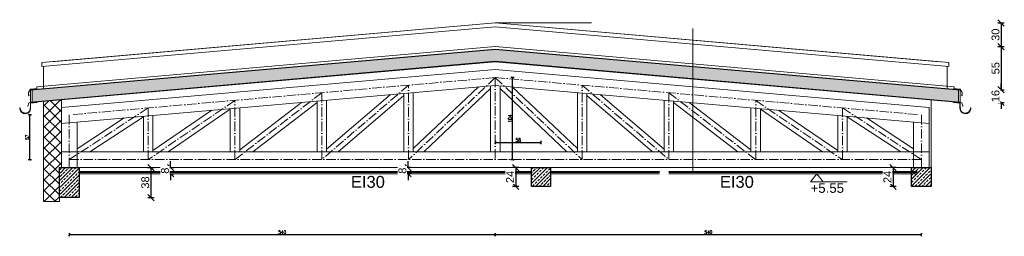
# Model space of a CAD drawing. Header units: millimetres. Extents: x -13852 to 21557, y -10038 to 8820.
# Tile 39 of 42: x 20309 to 21557, y -5542 to -5268. Entities that reach past the tile are written whole.
import ezdxf

# ---------------------------------------------------------------- set-up
doc = ezdxf.new("R2010")
doc.units = ezdxf.units.MM
doc.linetypes.add('ACAD_ISO05W100', pattern=[33, 24, -3, 0, -3, 0, -3])
doc.linetypes.add('ACAD_ISO10W100', pattern=[18, 12, -3, 0, -3])
for name, color, linetype, lineweight in [('A-ciekie', 161, 'Continuous', 9), ('A-konstrukcja-drewno', 134, 'Continuous', 18), ('A-konstrukcja-żelbet', 130, 'Continuous', 30), ('A-kreskowanie', 253, 'Continuous', 0), ('A-opis', 130, 'Continuous', 9), ('A-wymiar', 177, 'Continuous', 0), ('A_opis_warstw', 220, 'Continuous', 5), ('A_p_poż', 7, 'Continuous', 0), ('A_SCIANA_PROJ_KONSTRUKCJA', 3, 'Continuous', 50), ('A_w_widoku', 253, 'Continuous', 13)]:
    doc.layers.add(name, color=color, linetype=linetype, lineweight=lineweight)
doc.layers.add('A-izolacja', color=7, linetype='Continuous', lineweight=9, true_color=0x4775ff)
doc.layers.add('A_CIENKA_WARSTWY', color=7, linetype='Continuous', lineweight=15, true_color=0x3a3a92)
doc.layers.add('DIM', color=243, linetype='Continuous')
doc.styles.get("Standard").update_dxf_attribs({"font": 'arial.ttf'})
doc.styles.add('ZELB-20', font='romans.shx', dxfattribs={"width": 0.79, "height": 4.4})
doc.dimstyles.new('anka 50', dxfattribs={"dimtxt": 10, "dimasz": 8, "dimexe": 4, "dimexo": 0.0625, "dimgap": 2, "dimtad": 1, "dimdec": 0, "dimzin": 0, "dimdsep": 46, "dimtxsty": 'Standard', "dimblk": 'OBLIQUE', "dimcen": 0.09, "dimclrt": 7, "dimadec": 0, "dimazin": 0, "dimtfac": 1, "dimtdec": 0, "dimtix": 1, "dimtofl": 0, "dimtmove": 0, "dimatfit": 3, "dimldrblk": 'OBLIQUE', "dimfxl": 0, "dimtolj": 1, "dimtzin": 0, "dimarcsym": 0})
doc.dimstyles.new('ZELB-20', dxfattribs={"dimscale": 5, "dimtxt": 100, "dimasz": 0.2, "dimexe": 1.25, "dimexo": 0.625, "dimgap": 0.2, "dimtad": 1, "dimdec": 1, "dimrnd": 1, "dimdsep": 46, "dimtxsty": 'ZELB-20', "dimblk": 'T1', "dimcen": 10, "dimse1": 1, "dimse2": 1, "dimclrd": 243, "dimclre": 242, "dimclrt": 52, "dimadec": 0, "dimazin": 0, "dimtfac": 0.3333, "dimtdec": 1, "dimtix": 1, "dimtmove": 2, "dimatfit": 3, "dimldrblk": 'NONE', "dimfxl": 0, "dimtvp": 0.8333, "dimtolj": 1, "dimtzin": 12, "dimarcsym": 0})
pattern_1 = [(45, (-17053.87, 7494.592), (-4.4901281, 4.4901281), []), (45, (-17049.38, 7494.592), (-4.4901281, 4.4901281), [3.175, -1.5875])]

# ---------------------------------------------------------------- blocks, each defined once
blk = doc.blocks.new('_OBLIQUE')
at = {"color": 0, "linetype": 'ByBlock'}
blk.add_line((-0.5, -0.5), (0.5, 0.5), dxfattribs=at)
blk = doc.blocks.new('*D2205')
at = {"layer": 'A-wymiar', "color": 0, "lineweight": -2}
for p, q in [((20941.3, -5454.9), (20933.3, -5454.9)), ((20937.3, -5454.9), (20937.3, -5478.9)), ((20941.3, -5478.9), (20933.3, -5478.9))]:
    blk.add_line(p, q, dxfattribs=at)
at = {"layer": 'Defpoints', "color": 0}
for p in [(20957.4, -5454.9), (20957.4, -5478.9)]:
    blk.add_point(p, dxfattribs=at)
at = {"layer": 'A-wymiar', "color": 0, "linetype": 'ByBlock', "lineweight": -2, "xscale": 8, "yscale": 8, "zscale": 8}
for p, rotation in [((20937.3, -5454.9), 90), ((20937.3, -5478.9), 270)]:
    blk.add_blockref('_OBLIQUE', p, dxfattribs=dict(at, rotation=rotation))
at = {"layer": 'A-wymiar', "color": 7, "insert": (20930.2, -5466.9), "char_height": 10, "attachment_point": 5, "rotation": 90, "bg_fill": 3, "box_fill_scale": 1.1, "bg_fill_color": 256, "bg_fill_true_color": 13158600, "bg_fill_transparency": 0}
blk.add_mtext('\\A1;24', dxfattribs=at)
at = {"layer": 'Defpoints', "color": 0}
blk.add_point((20937.3, -5478.9), dxfattribs=at)
blk = doc.blocks.new('*D2206')
at = {"layer": 'A-wymiar', "color": 0, "lineweight": -2}
for p, q in [((20470.9, -5454.9), (20478.9, -5454.9)), ((20474.9, -5454.9), (20474.9, -5492.9)), ((20470.9, -5492.9), (20478.9, -5492.9))]:
    blk.add_line(p, q, dxfattribs=at)
at = {"layer": 'Defpoints', "color": 0}
for p in [(20383.9, -5454.9), (20383.9, -5492.9), (20474.9, -5492.9)]:
    blk.add_point(p, dxfattribs=at)
at = {"layer": 'A-wymiar', "color": 0, "linetype": 'ByBlock', "lineweight": -2, "xscale": 8, "yscale": 8, "zscale": 8}
for p, rotation in [((20474.9, -5454.9), 90), ((20474.9, -5492.9), 270)]:
    blk.add_blockref('_OBLIQUE', p, dxfattribs=dict(at, rotation=rotation))
at = {"layer": 'A-wymiar', "color": 7, "insert": (20467.8, -5473.9), "char_height": 10, "attachment_point": 5, "rotation": 90, "bg_fill": 3, "box_fill_scale": 1.1, "bg_fill_color": 256, "bg_fill_true_color": 13158600, "bg_fill_transparency": 0}
blk.add_mtext('\\A1;38', dxfattribs=at)
blk = doc.blocks.new('*D2207')
at = {"layer": 'A-wymiar', "color": 0, "lineweight": -2}
for p, q in [((20499.9, -5454.9), (20499.9, -5446.9)), ((20495.9, -5454.9), (20503.9, -5454.9)), ((20495.9, -5462.9), (20503.9, -5462.9)), ((20499.9, -5462.9), (20499.9, -5470.9))]:
    blk.add_line(p, q, dxfattribs=at)
at = {"layer": 'Defpoints', "color": 0}
for p in [(20474.9, -5454.9), (20474.9, -5462.9)]:
    blk.add_point(p, dxfattribs=at)
at = {"layer": 'A-wymiar', "color": 0, "linetype": 'ByBlock', "lineweight": -2, "xscale": 8, "yscale": 8, "zscale": 8}
for p, rotation in [((20499.9, -5454.9), 270), ((20499.9, -5462.9), 90)]:
    blk.add_blockref('_OBLIQUE', p, dxfattribs=dict(at, rotation=rotation))
at = {"layer": 'A-wymiar', "color": 7, "insert": (20492.8, -5458.9), "char_height": 10, "attachment_point": 5, "rotation": 90, "bg_fill": 3, "box_fill_scale": 1.1, "bg_fill_color": 256, "bg_fill_true_color": 13158600, "bg_fill_transparency": 0}
blk.add_mtext('\\A1;8', dxfattribs=at)
at = {"layer": 'Defpoints', "color": 0}
blk.add_point((20499.9, -5454.9), dxfattribs=at)
blk = doc.blocks.new('*D2208')
at = {"layer": 'A-wymiar', "color": 0, "lineweight": -2}
for p, q in [((21548.5, -5271.8), (21556.5, -5271.8)), ((21552.5, -5271.8), (21552.5, -5301.9)), ((21548.5, -5301.9), (21556.5, -5301.9))]:
    blk.add_line(p, q, dxfattribs=at)
at = {"layer": 'Defpoints', "color": 0}
for p in [(20911.2, -5271.8), (20911.4, -5301.9), (21552.5, -5301.9)]:
    blk.add_point(p, dxfattribs=at)
at = {"layer": 'A-wymiar', "color": 0, "linetype": 'ByBlock', "lineweight": -2, "xscale": 8, "yscale": 8, "zscale": 8}
for p, rotation in [((21552.5, -5271.8), 90), ((21552.5, -5301.9), 270)]:
    blk.add_blockref('_OBLIQUE', p, dxfattribs=dict(at, rotation=rotation))
at = {"layer": 'A-wymiar', "color": 7, "insert": (21545.4, -5286.8), "char_height": 10, "attachment_point": 5, "rotation": 90, "bg_fill": 3, "box_fill_scale": 1.1, "bg_fill_color": 256, "bg_fill_true_color": 13158600, "bg_fill_transparency": 0}
blk.add_mtext('\\A1;30', dxfattribs=at)
blk = doc.blocks.new('*D2209')
at = {"layer": 'A-wymiar', "color": 0, "lineweight": -2}
for p, q in [((21419.5, -5454.9), (21411.5, -5454.9)), ((21415.5, -5454.9), (21415.5, -5478.9)), ((21419.5, -5478.9), (21411.5, -5478.9))]:
    blk.add_line(p, q, dxfattribs=at)
at = {"layer": 'Defpoints', "color": 0}
for p in [(21438.9, -5454.9), (21438.9, -5478.9)]:
    blk.add_point(p, dxfattribs=at)
at = {"layer": 'A-wymiar', "color": 0, "linetype": 'ByBlock', "lineweight": -2, "xscale": 8, "yscale": 8, "zscale": 8}
for p, rotation in [((21415.5, -5454.9), 90), ((21415.5, -5478.9), 270)]:
    blk.add_blockref('_OBLIQUE', p, dxfattribs=dict(at, rotation=rotation))
at = {"layer": 'A-wymiar', "color": 7, "insert": (21408.4, -5466.9), "char_height": 10, "attachment_point": 5, "rotation": 90, "bg_fill": 3, "box_fill_scale": 1.1, "bg_fill_color": 256, "bg_fill_true_color": 13158600, "bg_fill_transparency": 0}
blk.add_mtext('\\A1;24', dxfattribs=at)
at = {"layer": 'Defpoints', "color": 0}
blk.add_point((21415.5, -5478.9), dxfattribs=at)
blk = doc.blocks.new('*D2210')
at = {"layer": 'A-wymiar', "color": 0, "lineweight": -2}
for p, q in [((20800.8, -5454.9), (20800.8, -5446.9)), ((20804.8, -5454.9), (20796.8, -5454.9)), ((20804.8, -5462.9), (20796.8, -5462.9)), ((20800.8, -5462.9), (20800.8, -5470.9))]:
    blk.add_line(p, q, dxfattribs=at)
at = {"layer": 'Defpoints', "color": 0}
for p in [(20957.4, -5454.9), (20957.4, -5462.9)]:
    blk.add_point(p, dxfattribs=at)
at = {"layer": 'A-wymiar', "color": 0, "linetype": 'ByBlock', "lineweight": -2, "xscale": 8, "yscale": 8, "zscale": 8}
for p, rotation in [((20800.8, -5454.9), 270), ((20800.8, -5462.9), 90)]:
    blk.add_blockref('_OBLIQUE', p, dxfattribs=dict(at, rotation=rotation))
at = {"layer": 'A-wymiar', "color": 7, "insert": (20793.7, -5458.9), "char_height": 10, "attachment_point": 5, "rotation": 90, "bg_fill": 3, "box_fill_scale": 1.1, "bg_fill_color": 256, "bg_fill_true_color": 13158600, "bg_fill_transparency": 0}
blk.add_mtext('\\A1;8', dxfattribs=at)
at = {"layer": 'Defpoints', "color": 0}
blk.add_point((20800.8, -5462.9), dxfattribs=at)
blk = doc.blocks.new('*D2211')
at = {"layer": 'A-wymiar', "color": 0, "lineweight": -2}
for p, q in [((21548.5, -5301.9), (21556.5, -5301.9)), ((21552.5, -5301.9), (21552.5, -5356.4)), ((21548.5, -5356.4), (21556.5, -5356.4))]:
    blk.add_line(p, q, dxfattribs=at)
at = {"layer": 'Defpoints', "color": 0}
for p in [(20911.4, -5301.9), (21500.6, -5356.4), (21552.5, -5356.4)]:
    blk.add_point(p, dxfattribs=at)
at = {"layer": 'A-wymiar', "color": 0, "linetype": 'ByBlock', "lineweight": -2, "xscale": 8, "yscale": 8, "zscale": 8}
for p, rotation in [((21552.5, -5301.9), 90), ((21552.5, -5356.4), 270)]:
    blk.add_blockref('_OBLIQUE', p, dxfattribs=dict(at, rotation=rotation))
at = {"layer": 'A-wymiar', "color": 7, "insert": (21545.4, -5329.2), "char_height": 10, "attachment_point": 5, "rotation": 90, "bg_fill": 3, "box_fill_scale": 1.1, "bg_fill_color": 256, "bg_fill_true_color": 13158600, "bg_fill_transparency": 0}
blk.add_mtext('\\A1;55', dxfattribs=at)
blk = doc.blocks.new('*D2212')
at = {"layer": 'A-wymiar', "color": 0, "lineweight": -2}
for p, q in [((21552.5, -5356.4), (21552.5, -5348.4)), ((21548.5, -5356.4), (21556.5, -5356.4)), ((21548.5, -5372.5), (21556.5, -5372.5)), ((21552.5, -5372.5), (21552.5, -5380.5))]:
    blk.add_line(p, q, dxfattribs=at)
at = {"layer": 'Defpoints', "color": 0}
for p in [(21500.6, -5356.4), (21500.6, -5372.5)]:
    blk.add_point(p, dxfattribs=at)
at = {"layer": 'A-wymiar', "color": 0, "linetype": 'ByBlock', "lineweight": -2, "xscale": 8, "yscale": 8, "zscale": 8}
for p, rotation in [((21552.5, -5356.4), 270), ((21552.5, -5372.5), 90)]:
    blk.add_blockref('_OBLIQUE', p, dxfattribs=dict(at, rotation=rotation))
at = {"layer": 'A-wymiar', "color": 7, "insert": (21545.4, -5364.5), "char_height": 10, "attachment_point": 5, "rotation": 90, "bg_fill": 3, "box_fill_scale": 1.1, "bg_fill_color": 256, "bg_fill_true_color": 13158600, "bg_fill_transparency": 0}
blk.add_mtext('\\A1;16', dxfattribs=at)
at = {"layer": 'Defpoints', "color": 0}
blk.add_point((21552.5, -5372.5), dxfattribs=at)
blk = doc.blocks.new('T1')
at = {"color": 243}
blk.add_line((0, -2), (0, 2), dxfattribs=at)
at = {"color": 243, "const_width": 0.5}
blk.add_lwpolyline([(-1.5, -1.4), (1.5, 1.4)], dxfattribs=at)
blk = doc.blocks.new('*D2213')
at = {"layer": 'Defpoints', "color": 0}
for p in [(20911.4, -5434.9), (20371.4, -5444.9), (20911.4, -5539.9)]:
    blk.add_point(p, dxfattribs=at)
at = {"layer": 'DIM', "color": 243, "lineweight": -2}
blk.add_line((20372.4, -5539.9), (20910.4, -5539.9), dxfattribs=at)
at = {"layer": 'DIM', "color": 243, "linetype": 'ByBlock', "lineweight": -2, "rotation": 180}
blk.add_blockref('T1', (20371.4, -5539.9), dxfattribs=at)
at = {"layer": 'DIM', "color": 243, "linetype": 'ByBlock', "lineweight": -2}
blk.add_blockref('T1', (20911.4, -5539.9), dxfattribs=at)
at = {"layer": 'DIM', "color": 52, "insert": (20641.4, -5536.7), "char_height": 4.4, "attachment_point": 5, "style": 'ZELB-20'}
blk.add_mtext('\\A1;540', dxfattribs=at)
blk = doc.blocks.new('_NONE')
at = {"color": 0, "linetype": 'ByBlock'}
blk.add_circle((0, 0), 0.25, dxfattribs=at)
blk = doc.blocks.new('*D2214')
at = {"layer": 'Defpoints', "color": 0}
for p in [(20911.4, -5434.9), (21451.4, -5444.9), (21451.4, -5539.9)]:
    blk.add_point(p, dxfattribs=at)
at = {"layer": 'DIM', "color": 243, "lineweight": -2}
blk.add_line((20912.4, -5539.9), (21450.4, -5539.9), dxfattribs=at)
at = {"layer": 'DIM', "color": 243, "linetype": 'ByBlock', "lineweight": -2, "rotation": 180}
blk.add_blockref('T1', (20911.4, -5539.9), dxfattribs=at)
at = {"layer": 'DIM', "color": 243, "linetype": 'ByBlock', "lineweight": -2}
blk.add_blockref('T1', (21451.4, -5539.9), dxfattribs=at)
at = {"layer": 'DIM', "color": 52, "insert": (21181.4, -5536.7), "char_height": 4.4, "attachment_point": 5, "style": 'ZELB-20'}
blk.add_mtext('\\A1;540', dxfattribs=at)
blk = doc.blocks.new('*D2215')
at = {"layer": 'Defpoints', "color": 0}
for p in [(20321.5, -5388.2), (20371.4, -5388.2), (20371.4, -5444.9)]:
    blk.add_point(p, dxfattribs=at)
at = {"layer": 'DIM', "color": 243, "lineweight": -2}
blk.add_line((20321.5, -5443.9), (20321.5, -5389.2), dxfattribs=at)
at = {"layer": 'DIM', "color": 243, "linetype": 'ByBlock', "lineweight": -2}
for p, rotation in [((20321.5, -5388.2), 90), ((20321.5, -5444.9), 270)]:
    blk.add_blockref('T1', p, dxfattribs=dict(at, rotation=rotation))
at = {"layer": 'DIM', "color": 52, "insert": (20318.3, -5416.6), "char_height": 4.4, "attachment_point": 5, "rotation": 90, "style": 'ZELB-20'}
blk.add_mtext('\\A1;57', dxfattribs=at)
blk = doc.blocks.new('*D2216')
at = {"layer": 'Defpoints', "color": 0}
for p in [(20911.2, -5341), (20933.2, -5341), (20911.4, -5444.9)]:
    blk.add_point(p, dxfattribs=at)
at = {"layer": 'DIM', "color": 243, "lineweight": -2}
blk.add_line((20933.2, -5443.9), (20933.2, -5342), dxfattribs=at)
at = {"layer": 'DIM', "color": 243, "linetype": 'ByBlock', "lineweight": -2}
for p, rotation in [((20933.2, -5341), 90), ((20933.2, -5444.9), 270)]:
    blk.add_blockref('T1', p, dxfattribs=dict(at, rotation=rotation))
at = {"layer": 'DIM', "color": 52, "insert": (20930, -5393), "char_height": 4.4, "attachment_point": 5, "rotation": 90, "style": 'ZELB-20'}
blk.add_mtext('\\A1;104', dxfattribs=at)
blk = doc.blocks.new('*D2217')
at = {"layer": 'Defpoints', "color": 0}
for p in [(20969.4, -5423.3), (20911.4, -5444.9), (20969.4, -5454.9)]:
    blk.add_point(p, dxfattribs=at)
at = {"layer": 'DIM', "color": 243, "lineweight": -2}
blk.add_line((20912.4, -5423.3), (20968.4, -5423.3), dxfattribs=at)
at = {"layer": 'DIM', "color": 243, "linetype": 'ByBlock', "lineweight": -2, "rotation": 180}
blk.add_blockref('T1', (20911.4, -5423.3), dxfattribs=at)
at = {"layer": 'DIM', "color": 243, "linetype": 'ByBlock', "lineweight": -2}
blk.add_blockref('T1', (20969.4, -5423.3), dxfattribs=at)
at = {"layer": 'DIM', "color": 52, "insert": (20940.4, -5420.1), "char_height": 4.4, "attachment_point": 5, "style": 'ZELB-20'}
blk.add_mtext('\\A1;58', dxfattribs=at)

msp = doc.modelspace()

# ---------------------------------------------------------------- hatches: boundary and pattern name
at = {"layer": 'A-izolacja'}
h = msp.add_hatch(dxfattribs=at)
h.set_pattern_fill('ANSI37', color=256, scale=3, angle=270)
h.set_pattern_definition([(315, (-17053.87, 7447.592), (6.735192, 6.735192), []), (45, (-17053.87, 7447.592), (-6.735192, 6.735192), [])])
h.paths.add_polyline_path([(20361.446, -5379.08), (20361.446, -5369.08), (20338.946, -5371.048), (20338.946, -5497.9), (20358.946, -5497.9), (20358.946, -5492.9), (20358.946, -5454.9), (20361.446, -5454.9)])
at = {"layer": 'A-kreskowanie', "true_color": 0xe06f1f}
h = msp.add_hatch(dxfattribs=at)
h.set_pattern_fill('HONEY', color=32, scale=0.5, angle=360)
h.set_pattern_definition([(0, (-17053.8701, 7447.5919), (2.38125, 1.374815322), [1.5875, -3.175]), (120, (-17053.8701, 7447.5919), (-2.381249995, 1.37481533), [1.5875, -3.175]), (60, (-17053.8701, 7447.5919), (5e-09, 2.749630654), [-3.175, 1.5875])])
h.paths.add_polyline_path([(20324.297, -5356.771), (20324.297, -5371.828), (20911.446, -5320.459), (21498.594, -5371.828), (21498.594, -5356.771), (20911.446, -5305.402)])
at = {"layer": 'A_SCIANA_PROJ_KONSTRUKCJA', "lineweight": 9, "true_color": 0x2ad533}
h = msp.add_hatch(dxfattribs=at)
h.set_pattern_fill('ANSI33', color=102)
h.set_pattern_definition(pattern_1)
h.paths.add_polyline_path([(20383.946, -5454.9), (20359.946, -5454.9), (20359.946, -5492.9), (20383.946, -5492.9)])
h = msp.add_hatch(dxfattribs=at)
h.set_pattern_fill('ANSI33', color=102)
h.set_pattern_definition(pattern_1)
h.paths.add_polyline_path([(20981.446, -5454.9), (20957.446, -5454.9), (20957.446, -5478.9), (20981.446, -5478.9)])
h = msp.add_hatch(dxfattribs=at)
h.set_pattern_fill('ANSI33', color=102)
h.set_pattern_definition(pattern_1)
h.paths.add_polyline_path([(21462.946, -5454.9), (21438.946, -5454.9), (21438.946, -5478.9), (21462.946, -5478.9)])

# ---------------------------------------------------------------- linework, layer by layer
at = {"layer": 'A-ciekie'}
for p, q in [((20322.29, -5355.706), (20319.79, -5360.036)), ((20319.79, -5360.036), (20319.79, -5363.992)), ((20319.79, -5363.992), (20320.09, -5363.992)), ((20320.09, -5363.992), (20320.09, -5362.492)), ((20330.229, -5355.011), (20322.29, -5355.706)), ((20328.781, -5355.437), (20330.281, -5355.307)), ((20330.281, -5355.307), (20330.229, -5355.011)), ((21492.61, -5355.307), (21492.662, -5355.011)), ((21494.11, -5355.437), (21492.61, -5355.307)), ((21492.662, -5355.011), (21500.601, -5355.706)), ((21500.601, -5355.706), (21503.101, -5360.036)), ((21502.801, -5363.992), (21502.801, -5362.492)), ((21503.101, -5363.992), (21502.801, -5363.992)), ((21503.101, -5360.036), (21503.101, -5363.992)), ((20318.941, -5377.479), (20318.753, -5377.411)), ((20319.454, -5376.07), (20318.941, -5377.479)), ((21503.437, -5376.07), (21503.95, -5377.479)), ((21503.95, -5377.479), (21504.138, -5377.411))]:
    msp.add_line(p, q, dxfattribs=at)
at = {"layer": 'A-ciekie', "linetype": 'Continuous'}
for points in [[(20308.889, -5380.497, 0.95967443), (20322.537, -5379.927), (20322.537, -5373.472), (20330.946, -5372.757)], [(20309.128, -5380.478, 0.95967955), (20322.297, -5379.927), (20322.297, -5373.27), (20330.946, -5372.514)], [(21513.763, -5380.478, -0.95967955), (21500.594, -5379.927), (21500.594, -5373.27), (21491.946, -5372.514)], [(21514.002, -5380.497, -0.95967443), (21500.354, -5379.927), (21500.354, -5373.472), (21491.946, -5372.757)], [(20309.39, -5379.766, 1.01017767), (20322.188, -5379.378), (20321.707, -5379.987)], [(21513.501, -5379.766, -1.01017767), (21500.703, -5379.378), (21501.184, -5379.987)]]:
    msp.add_lwpolyline(points, format="xyb", dxfattribs=at)
for points in [[(20318.753, -5377.411), (20320.359, -5372.998), (20330.946, -5372.072)], [(21504.138, -5377.411), (21502.532, -5372.998), (21491.946, -5372.072)], [(20309.12, -5380.478), (20308.881, -5380.498)], [(20322.057, -5379.632), (20321.614, -5380.19), (20321.531, -5380.124), (20322.297, -5379.16)], [(21500.834, -5379.632), (21501.277, -5380.19), (21501.361, -5380.124), (21500.594, -5379.16)], [(21513.771, -5380.478), (21514.01, -5380.498)]]:
    msp.add_lwpolyline(points, dxfattribs=at)
for points in [[(20309.39, -5379.766), (20309.29, -5379.402), (20308.771, -5379.473), (20309.066, -5380.115), (20309.252, -5379.834), (20309.23, -5379.624)], [(21513.501, -5379.766), (21513.601, -5379.402), (21514.12, -5379.473), (21513.825, -5380.115), (21513.639, -5379.834), (21513.661, -5379.624)]]:
    msp.add_spline(points, degree=3, dxfattribs=at)
at = {"layer": 'A-izolacja'}
msp.add_line((21461.446, -5406.835), (21461.446, -5454.9), dxfattribs=at)
at = {"layer": 'A-izolacja', "lineweight": 9}
for points in [[(20330.49, -5355.727), (20330.229, -5352.738), (20911.446, -5301.888), (21492.86, -5352.756)], [(21500.594, -5372.505), (20911.446, -5320.961), (20322.297, -5372.505), (20322.297, -5356.444), (20911.446, -5304.9), (21500.594, -5356.444), (21500.594, -5372.505)], [(20322.297, -5356.946), (20911.446, -5305.402), (21500.594, -5356.946)], [(20322.297, -5372.003), (20911.446, -5320.459), (21500.594, -5372.003)], [(21492.86, -5352.756), (21492.598, -5355.744)]]:
    msp.add_lwpolyline(points, dxfattribs=at)
at = {"layer": 'A-izolacja'}
for points in [[(20338.946, -5371.048), (20338.946, -5497.9)], [(20338.946, -5371.048), (20338.946, -5497.9)], [(20361.446, -5379.08), (20361.446, -5369.08)], [(21463.946, -5454.9), (21463.946, -5369.298)], [(20358.946, -5492.9), (20358.946, -5497.9), (20338.946, -5497.9)]]:
    msp.add_lwpolyline(points, dxfattribs=at)
at = {"layer": 'A-konstrukcja-drewno', "lineweight": 9}
for p, q in [((20905.446, -5434.9), (20905.446, -5351.562)), ((20795.446, -5434.9), (20795.446, -5361.186)), ((21027.446, -5434.9), (21027.446, -5361.186)), ((20685.446, -5434.9), (20685.446, -5370.81)), ((21137.446, -5434.9), (21137.446, -5370.81)), ((20465.446, -5434.9), (20465.446, -5390.057)), ((20575.446, -5434.9), (20575.446, -5380.434)), ((21247.446, -5434.9), (21247.446, -5380.434)), ((21357.446, -5434.9), (21357.446, -5390.057)), ((21441.446, -5397.406), (21441.446, -5454.9))]:
    msp.add_line(p, q, dxfattribs=at)
for points in [[(20348.936, -5320.998), (20911.446, -5271.785), (21473.955, -5320.998)], [(20322.297, -5372.505), (20911.446, -5320.961), (21500.594, -5372.505)], [(21461.446, -5454.9), (21461.446, -5379.08), (20911.446, -5330.961), (20361.446, -5379.08), (20361.446, -5454.9)], [(20361.446, -5399.156), (20911.446, -5351.037), (21461.446, -5399.156)], [(20361.446, -5399.156), (20911.446, -5351.037), (21461.446, -5399.156)], [(20890.103, -5352.905), (20807.446, -5430.979)], [(20917.446, -5434.9), (20917.446, -5351.562)], [(20932.788, -5352.905), (21015.446, -5430.979)], [(20324.297, -5356.771), (20324.297, -5371.828)], [(20778.134, -5362.701), (20697.446, -5431.855)], [(20795.446, -5434.9), (20795.446, -5363.667), (20712.333, -5434.9)], [(20807.446, -5434.9), (20807.446, -5360.136)], [(20807.446, -5434.9), (20807.446, -5360.136)], [(20905.446, -5354.92), (20820.77, -5434.9)], [(20917.446, -5354.92), (21002.121, -5434.9)], [(21015.446, -5434.9), (21015.446, -5360.136)], [(21015.446, -5434.9), (21015.446, -5360.136)], [(21027.446, -5434.9), (21027.446, -5363.667), (21110.558, -5434.9)], [(21044.758, -5362.701), (21125.446, -5431.855)], [(21498.594, -5356.771), (21498.594, -5371.828)], [(20665.629, -5372.544), (20587.446, -5432.711)], [(20685.446, -5434.9), (20685.446, -5372.435), (20604.278, -5434.9)], [(20697.446, -5434.9), (20697.446, -5369.76)], [(20697.446, -5434.9), (20697.446, -5369.76)], [(21125.446, -5434.9), (21125.446, -5369.76)], [(21125.446, -5434.9), (21125.446, -5369.76)], [(21137.446, -5434.9), (21137.446, -5372.435), (21218.613, -5434.9)], [(21157.262, -5372.544), (21235.446, -5432.711)], [(20465.446, -5434.9), (20465.446, -5390.588), (20397.696, -5434.9)], [(20552.348, -5382.454), (20477.446, -5433.544)], [(20477.446, -5434.9), (20477.446, -5389.007)], [(20575.446, -5434.9), (20575.446, -5381.226), (20496.754, -5434.9)], [(20587.446, -5434.9), (20587.446, -5379.384)], [(20587.446, -5434.9), (20587.446, -5379.384)], [(21235.446, -5434.9), (21235.446, -5379.384)], [(21235.446, -5434.9), (21235.446, -5379.384)], [(21247.446, -5434.9), (21247.446, -5381.226), (21326.137, -5434.9)], [(21270.543, -5382.454), (21345.446, -5433.544)], [(21345.446, -5434.9), (21345.446, -5389.007)], [(21357.446, -5434.9), (21357.446, -5390.588), (21425.195, -5434.9)], [(20441.074, -5392.19), (20381.446, -5431.19)], [(20381.446, -5398.15), (20381.446, -5454.9)], [(21381.817, -5392.19), (21441.446, -5431.19)], [(20361.446, -5434.9), (21461.446, -5434.9)], [(20361.446, -5434.9), (21461.446, -5434.9)], [(20361.446, -5454.9), (21461.446, -5454.9)], [(20361.446, -5454.9), (21461.446, -5454.9)]]:
    msp.add_lwpolyline(points, dxfattribs=at)
at = {"layer": 'A-konstrukcja-żelbet', "lineweight": 30}
for points in [[(20383.946, -5492.9), (20358.946, -5492.9), (20358.946, -5454.9), (20383.946, -5454.9)], [(20981.446, -5478.9), (20957.446, -5478.9), (20957.446, -5454.9), (20981.446, -5454.9)], [(21463.946, -5478.9), (21438.946, -5478.9), (21438.946, -5454.9), (21463.946, -5454.9)]]:
    msp.add_lwpolyline(points, close=True, dxfattribs=at)
at = {"layer": 'A-opis', "linetype": 'ACAD_ISO10W100', "lineweight": 9}
for p, q in [((20911.446, -5340.999), (21451.446, -5388.243)), ((21451.446, -5388.243), (21451.446, -5454.9))]:
    msp.add_line(p, q, dxfattribs=at)
for points in [[(20911.446, -5340.999), (20371.446, -5388.243), (20371.446, -5454.9)], [(20801.446, -5444.9), (20801.446, -5350.623), (20691.446, -5444.9)], [(20911.446, -5340.999), (20801.446, -5444.9)], [(20911.446, -5340.999), (20911.446, -5444.9)], [(20911.446, -5340.999), (21021.446, -5444.9)], [(21021.446, -5444.9), (21021.446, -5350.623), (21131.446, -5444.9)], [(20691.446, -5444.9), (20691.446, -5360.247), (20581.446, -5444.9)], [(21131.446, -5444.9), (21131.446, -5360.247), (21241.446, -5444.9)], [(20581.446, -5444.9), (20581.446, -5369.87), (20471.446, -5444.9)], [(21241.446, -5444.9), (21241.446, -5369.87), (21351.446, -5444.9)], [(20471.446, -5444.9), (20471.446, -5379.494), (20371.446, -5444.9)], [(21351.446, -5444.9), (21351.446, -5379.494), (21451.446, -5444.9)], [(20371.446, -5444.9), (21451.446, -5444.9)]]:
    msp.add_lwpolyline(points, dxfattribs=at)
at = {"layer": 'A-opis'}
msp.add_lwpolyline([(21357.192, -5473.087), (21310.963, -5473.087), (21319.037, -5462.9), (21327.112, -5473.087)], dxfattribs=at)
at = {"layer": 'A_CIENKA_WARSTWY'}
for points in [[(20383.946, -5459.9), (20957.446, -5459.9)], [(20383.946, -5461.4), (20957.446, -5461.4)], [(20383.946, -5462.9), (20957.446, -5462.9)], [(20981.446, -5459.9), (21119.446, -5459.9)], [(20981.446, -5461.4), (21119.446, -5461.4)], [(20981.446, -5462.9), (21119.446, -5462.9)], [(21131.446, -5459.9), (21445.946, -5459.9)], [(21131.446, -5461.4), (21445.946, -5461.4)], [(21131.446, -5462.9), (21445.946, -5462.9)]]:
    msp.add_lwpolyline(points, dxfattribs=at)
at = {"layer": 'A_w_widoku', "lineweight": 9}
for points in [[(20336.767, -5327.082), (20336.767, -5322.063), (20911.446, -5271.785), (21486.124, -5322.063), (21486.124, -5327.082), (20911.446, -5276.804), (20336.767, -5327.082)], [(20338.946, -5354.987), (20338.946, -5326.892)], [(21483.946, -5354.987), (21483.946, -5326.892)]]:
    msp.add_lwpolyline(points, dxfattribs=at)

# ---------------------------------------------------------------- texts
at = {"layer": 'A-opis', "insert": (21310.963, -5487.105), "char_height": 12, "attachment_point": 7}
msp.add_mtext_dynamic_manual_height_columns('+5.55', width=20.99906, gutter_width=60, heights=[0], dxfattribs=at)
at = {"layer": 'A_p_poż', "color": 1, "linetype": 'ACAD_ISO05W100', "char_height": 15, "attachment_point": 2}
for insert in [(20749.941, -5465.562), (21217.562, -5465.562)]:
    msp.add_mtext_dynamic_manual_height_columns('EI30', width=40.98085, gutter_width=12.5, heights=[0], dxfattribs=dict(at, insert=insert))

# ---------------------------------------------------------------- dimensions: what is measured, and where the dimension line sits
at = {"layer": 'DIM'}
dim = msp.add_linear_dim(base=(20321.459, -5388.243), p1=(20371.446, -5444.9), p2=(20371.446, -5388.243), angle=90, dimstyle='ZELB-20', dxfattribs=at)
dim.commit()
dim.dimension.update_dxf_attribs({"geometry": '*D2215', "text_midpoint": (20318.259, -5416.571)})

# ---------------------------------------------------------------- next in the draw order: dimensions: what is measured, and where the dimension line sits
at = {"layer": 'A-wymiar'}
for base, p1, p2, picture, middle in [((21552.518, -5301.888), (20911.185, -5271.808), (20911.446, -5301.888), '*D2208', (21545.409, -5286.848)), ((20474.89, -5492.9), (20383.946, -5454.9), (20383.946, -5492.9), '*D2206', (20467.781, -5473.9)), ((20937.254, -5478.9), (20957.446, -5454.9), (20957.446, -5478.9), '*D2205', (20930.233, -5466.9)), ((21415.464, -5478.9), (21438.946, -5454.9), (21438.946, -5478.9), '*D2209', (21408.443, -5466.9))]:
    dim = msp.add_linear_dim(base=base, p1=p1, p2=p2, angle=90, dimstyle='anka 50', dxfattribs=at)
    dim.commit()
    dim.dimension.update_dxf_attribs({"geometry": picture, "text_midpoint": middle})

# ---------------------------------------------------------------- next in the draw order: linework, layer by layer
at = {"layer": 'A-opis'}
msp.add_lwpolyline([(20911.446, -5271.785), (21033.266, -5271.785)], dxfattribs=at)
at = {"layer": 'A_opis_warstw'}
msp.add_lwpolyline([(21161.719, -5279.12), (21161.719, -5461.4)], dxfattribs=at)

# ---------------------------------------------------------------- next in the draw order: dimensions: what is measured, and where the dimension line sits
at = {"layer": 'A-wymiar'}
for base, p1, p2, picture, middle in [((20499.89, -5454.9), (20474.89, -5462.9), (20474.89, -5454.9), '*D2207', (20492.785, -5458.9)), ((20800.791, -5462.9), (20957.446, -5454.9), (20957.446, -5462.9), '*D2210', (20793.685, -5458.9))]:
    dim = msp.add_linear_dim(base=base, p1=p1, p2=p2, angle=90, dimstyle='anka 50', dxfattribs=at)
    dim.commit()
    dim.dimension.update_dxf_attribs({"geometry": picture, "text_midpoint": middle})

# ---------------------------------------------------------------- next in the draw order: dimensions: what is measured, and where the dimension line sits
dim = msp.add_linear_dim(base=(21552.518, -5356.444), p1=(20911.446, -5301.888), p2=(21500.594, -5356.444), angle=90, dimstyle='anka 50', override={"dimtmove": 1}, dxfattribs=at)
dim.commit()
dim.dimension.update_dxf_attribs({"geometry": '*D2211', "text_midpoint": (21545.433, -5329.166)})
at = {"layer": 'DIM'}
for base, p1, p2, picture, middle in [((20969.446, -5423.256), (20911.446, -5444.9), (20969.446, -5454.9), '*D2217', (20940.446, -5420.056)), ((20911.446, -5539.92), (20371.446, -5444.9), (20911.446, -5434.9), '*D2213', (20641.446, -5536.72)), ((21451.446, -5539.92), (20911.446, -5434.9), (21451.446, -5444.9), '*D2214', (21181.446, -5536.72))]:
    dim = msp.add_linear_dim(base=base, p1=p1, p2=p2, dimstyle='ZELB-20', dxfattribs=at)
    dim.commit()
    dim.dimension.update_dxf_attribs({"geometry": picture, "text_midpoint": middle})

# ---------------------------------------------------------------- next in the draw order: dimensions: what is measured, and where the dimension line sits
at = {"layer": 'A-wymiar'}
dim = msp.add_linear_dim(base=(21552.518, -5372.505), p1=(21500.594, -5356.444), p2=(21500.594, -5372.505), angle=90, dimstyle='anka 50', override={"dimtmove": 1}, dxfattribs=at)
dim.commit()
dim.dimension.update_dxf_attribs({"geometry": '*D2212', "text_midpoint": (21545.412, -5364.474)})
at = {"layer": 'DIM'}
dim = msp.add_linear_dim(base=(20933.162, -5341.017), p1=(20911.446, -5444.9), p2=(20911.239, -5341.017), angle=90, dimstyle='ZELB-20', dxfattribs=at)
dim.commit()
dim.dimension.update_dxf_attribs({"geometry": '*D2216', "text_midpoint": (20929.962, -5392.959)})

doc.saveas('drawing.dxf')
